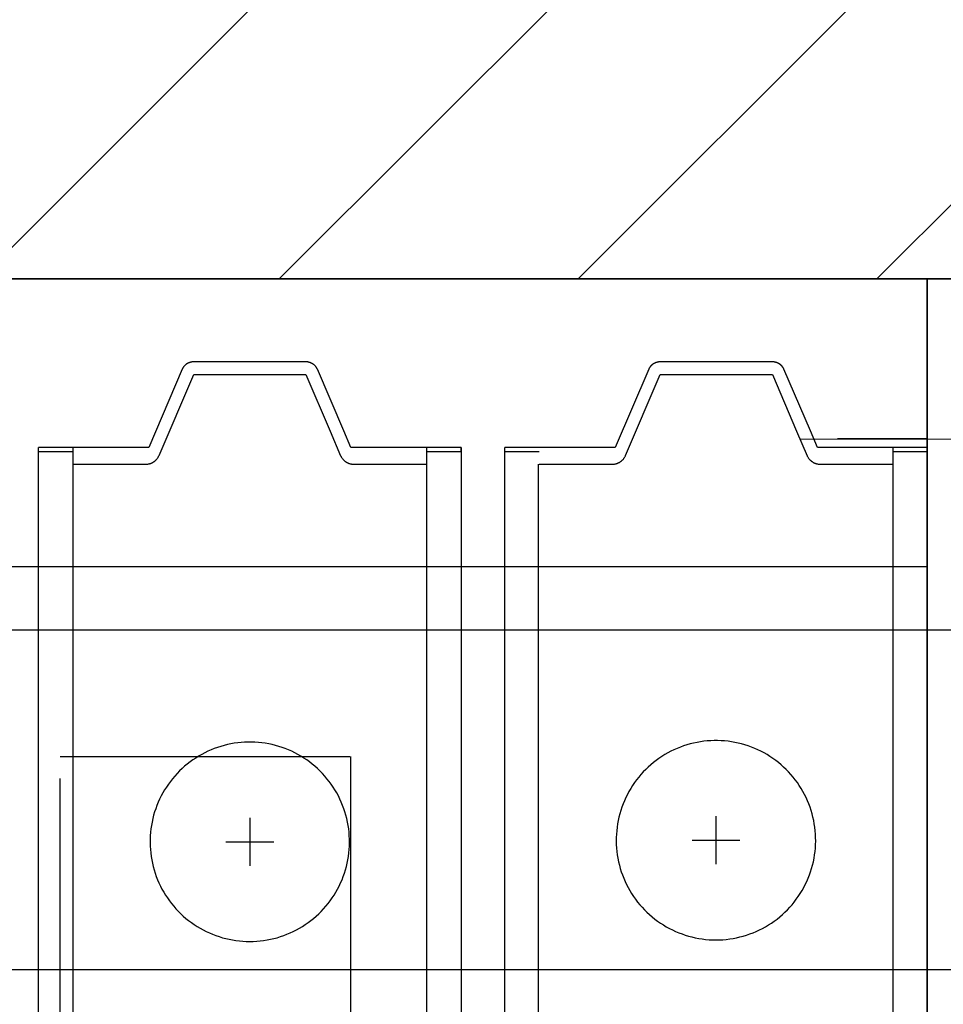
# Model space of a CAD drawing. Header units: millimetres. Extents: x -587 to 33545, y -26688 to 22494.
# Tile 198 of 256: x 11364 to 11386, y 10348 to 10372. Entities that reach past the tile are written whole.
import ezdxf
from ezdxf.lldxf.tags import DXFTag

# ---------------------------------------------------------------- set-up
doc = ezdxf.new("R2010")
doc.units = ezdxf.units.MM
doc.header["$MEASUREMENT"] = 0
doc.linetypes.add('DASHED2', pattern=[9.525, 6.35, -3.175])
for name, color, linetype in [('_I_EKO_PODKLAD 3', 252, 'Continuous'), ('AVECO MODUŁY', 40, 'Continuous'), ('AVECO TORY', 7, 'Continuous')]:
    doc.layers.add(name, color=color, linetype=linetype)
for name, color, linetype, lineweight in [('A_linie osiowe', 30, 'BORDER2', 13), ('A_ściany projektowane', 5, 'Continuous', 35), ('l.wypełnien', 253, 'Continuous', 5), ('wymiarowanie', 176, 'Continuous', 9)]:
    doc.layers.add(name, color=color, linetype=linetype, lineweight=lineweight)
doc.styles.add('styl2', font='simplex.shx')
tags = doc.linetypes.add('BORDER2', pattern=[22.225, 6.35, -3.175, 6.35, -3.175, 0, -3.175]).pattern_tags.tags
tags[14:15] = [DXFTag(74, 4), DXFTag(75, 0), DXFTag(340, '0'), DXFTag(46, 1.0), DXFTag(50, 0.0), DXFTag(44, 0.0), DXFTag(45, 0.0)]
tags[12:13] = [DXFTag(74, 4), DXFTag(75, 0), DXFTag(340, '0'), DXFTag(46, 1.0), DXFTag(50, 0.0), DXFTag(44, 0.0), DXFTag(45, 0.0)]
tags[10:11] = [DXFTag(74, 4), DXFTag(75, 0), DXFTag(340, '0'), DXFTag(46, 1.0), DXFTag(50, 0.0), DXFTag(44, 0.0), DXFTag(45, 0.0)]
tags[8:9] = [DXFTag(74, 4), DXFTag(75, 0), DXFTag(340, '0'), DXFTag(46, 1.0), DXFTag(50, 0.0), DXFTag(44, 0.0), DXFTag(45, 0.0)]
tags[6:7] = [DXFTag(74, 4), DXFTag(75, 0), DXFTag(340, '0'), DXFTag(46, 1.0), DXFTag(50, 0.0), DXFTag(44, 0.0), DXFTag(45, 0.0)]
tags[4:5] = [DXFTag(74, 4), DXFTag(75, 0), DXFTag(340, '0'), DXFTag(46, 1.0), DXFTag(50, 0.0), DXFTag(44, 0.0), DXFTag(45, 0.0)]
doc.dimstyles.new('Skala 1-50', dxfattribs={"dimtxt": 12, "dimasz": 5, "dimexe": 1, "dimexo": 1, "dimgap": 1.5, "dimtad": 1, "dimdec": 1, "dimrnd": 0.5, "dimtxsty": 'styl2', "dimblk": 'ARCHTICK', "dimcen": 5, "dimadec": 0, "dimazin": 0, "dimtfac": 1, "dimtdec": 1, "dimtmove": 1, "dimatfit": 3, "dimldrblk": 'ARCHTICK', "dimfxl": 5, "dimfxlon": 1, "dimlwd": -1, "dimlwe": -1, "dimarcsym": 0})

# ---------------------------------------------------------------- blocks, each defined once
blk = doc.blocks.new('_ArchTick')
at = {"color": 0, "linetype": 'ByBlock', "const_width": 0.15}
blk.add_lwpolyline([(-0.5, -0.5), (0.5, 0.5)], dxfattribs=at)
blk = doc.blocks.new('*D6083')
at = {"layer": 'Defpoints', "color": 0}
for p in [(11212.912, 10365.413), (11839.145, 10365.413), (11839.145, 10330.215)]:
    blk.add_point(p, dxfattribs=at)
at = {"layer": 'wymiarowanie', "color": 0}
for p, q in [((11212.912, 10335.215), (11212.912, 10329.215)), ((11839.145, 10335.215), (11839.145, 10329.215)), ((11212.912, 10330.215), (11839.145, 10330.215))]:
    blk.add_line(p, q, dxfattribs=at)
at = {"layer": 'wymiarowanie', "color": 0, "xscale": 5, "yscale": 5, "zscale": 5, "rotation": 180}
blk.add_blockref('_ArchTick', (11212.912, 10330.215), dxfattribs=at)
at = {"layer": 'wymiarowanie', "color": 0, "xscale": 5, "yscale": 5, "zscale": 5}
blk.add_blockref('_ArchTick', (11839.145, 10330.215), dxfattribs=at)
at = {"layer": 'wymiarowanie', "color": 0, "insert": (11526.029, 10338.017), "char_height": 12, "attachment_point": 5, "style": 'styl2'}
blk.add_mtext('626', dxfattribs=at)

msp = doc.modelspace()

# ---------------------------------------------------------------- hatches: boundary and pattern name
at = {"layer": 'l.wypełnien'}
h = msp.add_hatch(dxfattribs=at)
h.set_pattern_fill('ANSI31', color=5, scale=40, style=0)
h.set_pattern_definition([(45, (0, 6.0705), (-3.5355339, 3.5355339), [])])
h.paths.add_polyline_path([(11291.352, 10408.593), (11291.352, 10365.413), (11391.259, 10365.413), (11391.259, 10408.593)])

# ---------------------------------------------------------------- linework, layer by layer
at = {"layer": '_I_EKO_PODKLAD 3', "color": 5, "linetype": 'DASHED2', "ltscale": 2}
msp.add_line((11385.832, 9788.833), (11385.832, 10365.413), dxfattribs=at)
msp.add_line((11385.832, 9788.833), (11385.832, 10365.413), dxfattribs=at)
at = {"layer": 'A_linie osiowe', "color": 7, "ltscale": 0.5}
msp.add_line((11400.95, 10361.621), (11382.832, 10361.621), dxfattribs=at)
at = {"layer": 'A_ściany projektowane', "color": 5}
msp.add_lwpolyline([(11291.352, 10408.593), (11391.259, 10408.593), (11391.259, 10365.413), (11291.352, 10365.413)], close=True, dxfattribs=at)
at = {"layer": 'AVECO MODUŁY', "color": 7}
for p, q in [((11368.321, 10363.403), (11368.316, 10363.399)), ((11368.326, 10363.405), (11368.321, 10363.403)), ((11368.331, 10363.408), (11368.326, 10363.405)), ((11368.336, 10363.411), (11368.331, 10363.408)), ((11368.34, 10363.414), (11368.336, 10363.411)), ((11368.345, 10363.416), (11368.34, 10363.414)), ((11368.35, 10363.419), (11368.345, 10363.416)), ((11368.356, 10363.421), (11368.35, 10363.419)), ((11368.361, 10363.424), (11368.356, 10363.421)), ((11368.366, 10363.426), (11368.361, 10363.424)), ((11368.371, 10363.428), (11368.366, 10363.426)), ((11368.376, 10363.43), (11368.371, 10363.428)), ((11368.381, 10363.432), (11368.376, 10363.43)), ((11368.387, 10363.434), (11368.381, 10363.432)), ((11368.392, 10363.435), (11368.387, 10363.434)), ((11368.397, 10363.437), (11368.392, 10363.435)), ((11368.402, 10363.438), (11368.397, 10363.437)), ((11368.408, 10363.44), (11368.402, 10363.438)), ((11368.413, 10363.441), (11368.408, 10363.44)), ((11368.418, 10363.442), (11368.413, 10363.441)), ((11368.424, 10363.443), (11368.418, 10363.442)), ((11368.429, 10363.444), (11368.424, 10363.443)), ((11368.434, 10363.445), (11368.429, 10363.444)), ((11368.44, 10363.446), (11368.434, 10363.445)), ((11368.445, 10363.447), (11368.44, 10363.446)), ((11368.45, 10363.447), (11368.445, 10363.447)), ((11368.455, 10363.448), (11368.45, 10363.447)), ((11368.461, 10363.448), (11368.455, 10363.448)), ((11368.466, 10363.449), (11368.461, 10363.448)), ((11368.471, 10363.449), (11368.466, 10363.449)), ((11368.482, 10363.449), (11368.471, 10363.449)), ((11371.147, 10363.449), (11368.482, 10363.449)), ((11371.152, 10363.449), (11371.147, 10363.449)), ((11371.157, 10363.448), (11371.152, 10363.449)), ((11371.163, 10363.448), (11371.157, 10363.448)), ((11371.168, 10363.447), (11371.163, 10363.448)), ((11371.173, 10363.447), (11371.168, 10363.447)), ((11371.179, 10363.446), (11371.173, 10363.447)), ((11371.184, 10363.445), (11371.179, 10363.446)), ((11371.189, 10363.444), (11371.184, 10363.445)), ((11371.194, 10363.443), (11371.189, 10363.444)), ((11371.2, 10363.442), (11371.194, 10363.443)), ((11371.205, 10363.441), (11371.2, 10363.442)), ((11371.21, 10363.44), (11371.205, 10363.441)), ((11371.216, 10363.438), (11371.21, 10363.44)), ((11371.221, 10363.437), (11371.216, 10363.438)), ((11371.226, 10363.435), (11371.221, 10363.437)), ((11371.232, 10363.434), (11371.226, 10363.435)), ((11371.237, 10363.432), (11371.232, 10363.434)), ((11371.242, 10363.43), (11371.237, 10363.432)), ((11371.247, 10363.428), (11371.242, 10363.43)), ((11371.252, 10363.426), (11371.247, 10363.428)), ((11371.257, 10363.424), (11371.252, 10363.426)), ((11371.263, 10363.421), (11371.257, 10363.424)), ((11371.268, 10363.419), (11371.263, 10363.421)), ((11371.273, 10363.416), (11371.268, 10363.419)), ((11371.278, 10363.414), (11371.273, 10363.416)), ((11371.283, 10363.411), (11371.278, 10363.414)), ((11371.287, 10363.408), (11371.283, 10363.411)), ((11371.292, 10363.405), (11371.287, 10363.408)), ((11371.297, 10363.403), (11371.292, 10363.405)), ((11371.302, 10363.399), (11371.297, 10363.403)), ((11379.358, 10363.403), (11379.353, 10363.399)), ((11379.363, 10363.405), (11379.358, 10363.403)), ((11379.367, 10363.408), (11379.363, 10363.405)), ((11379.372, 10363.411), (11379.367, 10363.408)), ((11379.377, 10363.414), (11379.372, 10363.411)), ((11379.382, 10363.416), (11379.377, 10363.414)), ((11379.387, 10363.419), (11379.382, 10363.416)), ((11379.392, 10363.421), (11379.387, 10363.419)), ((11379.397, 10363.424), (11379.392, 10363.421)), ((11379.402, 10363.426), (11379.397, 10363.424)), ((11379.408, 10363.428), (11379.402, 10363.426)), ((11379.413, 10363.43), (11379.408, 10363.428)), ((11379.418, 10363.432), (11379.413, 10363.43)), ((11379.423, 10363.434), (11379.418, 10363.432)), ((11379.429, 10363.435), (11379.423, 10363.434)), ((11379.434, 10363.437), (11379.429, 10363.435)), ((11379.439, 10363.438), (11379.434, 10363.437)), ((11379.444, 10363.44), (11379.439, 10363.438)), ((11379.45, 10363.441), (11379.444, 10363.44)), ((11379.455, 10363.442), (11379.45, 10363.441)), ((11379.46, 10363.443), (11379.455, 10363.442)), ((11379.466, 10363.444), (11379.46, 10363.443)), ((11379.471, 10363.445), (11379.466, 10363.444)), ((11379.476, 10363.446), (11379.471, 10363.445)), ((11379.482, 10363.447), (11379.476, 10363.446)), ((11379.487, 10363.447), (11379.482, 10363.447)), ((11379.492, 10363.448), (11379.487, 10363.447)), ((11379.497, 10363.448), (11379.492, 10363.448)), ((11379.503, 10363.449), (11379.497, 10363.448)), ((11379.508, 10363.449), (11379.503, 10363.449)), ((11379.518, 10363.449), (11379.508, 10363.449)), ((11382.184, 10363.449), (11379.518, 10363.449)), ((11382.189, 10363.449), (11382.184, 10363.449)), ((11382.194, 10363.448), (11382.189, 10363.449)), ((11382.199, 10363.448), (11382.194, 10363.448)), ((11382.205, 10363.447), (11382.199, 10363.448)), ((11382.21, 10363.447), (11382.205, 10363.447)), ((11382.215, 10363.446), (11382.21, 10363.447)), ((11382.221, 10363.445), (11382.215, 10363.446)), ((11382.226, 10363.444), (11382.221, 10363.445)), ((11382.231, 10363.443), (11382.226, 10363.444)), ((11382.237, 10363.442), (11382.231, 10363.443)), ((11382.242, 10363.441), (11382.237, 10363.442)), ((11382.247, 10363.44), (11382.242, 10363.441)), ((11382.252, 10363.438), (11382.247, 10363.44)), ((11382.258, 10363.437), (11382.252, 10363.438)), ((11382.263, 10363.435), (11382.258, 10363.437)), ((11382.268, 10363.434), (11382.263, 10363.435)), ((11382.274, 10363.432), (11382.268, 10363.434)), ((11382.279, 10363.43), (11382.274, 10363.432)), ((11382.284, 10363.428), (11382.279, 10363.43)), ((11382.289, 10363.426), (11382.284, 10363.428)), ((11382.294, 10363.424), (11382.289, 10363.426)), ((11382.299, 10363.421), (11382.294, 10363.424)), ((11382.304, 10363.419), (11382.299, 10363.421)), ((11382.309, 10363.416), (11382.304, 10363.419)), ((11382.314, 10363.414), (11382.309, 10363.416)), ((11382.319, 10363.411), (11382.314, 10363.414)), ((11382.324, 10363.408), (11382.319, 10363.411)), ((11382.329, 10363.405), (11382.324, 10363.408)), ((11382.334, 10363.403), (11382.329, 10363.405)), ((11382.339, 10363.399), (11382.334, 10363.403)), ((11368.21, 10363.276), (11367.418, 10361.425)), ((11368.212, 10363.281), (11368.21, 10363.276)), ((11368.215, 10363.286), (11368.212, 10363.281)), ((11368.217, 10363.291), (11368.215, 10363.286)), ((11368.22, 10363.295), (11368.217, 10363.291)), ((11368.222, 10363.3), (11368.22, 10363.295)), ((11368.225, 10363.304), (11368.222, 10363.3)), ((11368.228, 10363.309), (11368.225, 10363.304)), ((11368.231, 10363.314), (11368.228, 10363.309)), ((11368.234, 10363.318), (11368.231, 10363.314)), ((11368.237, 10363.323), (11368.234, 10363.318)), ((11368.24, 10363.327), (11368.237, 10363.323)), ((11368.243, 10363.331), (11368.24, 10363.327)), ((11368.247, 10363.336), (11368.243, 10363.331)), ((11368.25, 10363.34), (11368.247, 10363.336)), ((11368.254, 10363.344), (11368.25, 10363.34)), ((11368.257, 10363.348), (11368.254, 10363.344)), ((11368.261, 10363.352), (11368.257, 10363.348)), ((11368.265, 10363.356), (11368.261, 10363.352)), ((11368.269, 10363.36), (11368.265, 10363.356)), ((11368.273, 10363.364), (11368.269, 10363.36)), ((11368.277, 10363.368), (11368.273, 10363.364)), ((11368.281, 10363.372), (11368.277, 10363.368)), ((11368.285, 10363.376), (11368.281, 10363.372)), ((11368.289, 10363.379), (11368.285, 10363.376)), ((11368.294, 10363.383), (11368.289, 10363.379)), ((11368.298, 10363.386), (11368.294, 10363.383)), ((11368.302, 10363.39), (11368.298, 10363.386)), ((11368.307, 10363.393), (11368.302, 10363.39)), ((11368.312, 10363.396), (11368.307, 10363.393)), ((11368.316, 10363.399), (11368.312, 10363.396)), ((11371.306, 10363.396), (11371.302, 10363.399)), ((11371.311, 10363.393), (11371.306, 10363.396)), ((11371.316, 10363.39), (11371.311, 10363.393)), ((11371.32, 10363.386), (11371.316, 10363.39)), ((11371.325, 10363.383), (11371.32, 10363.386)), ((11371.329, 10363.379), (11371.325, 10363.383)), ((11371.333, 10363.376), (11371.329, 10363.379)), ((11371.337, 10363.372), (11371.333, 10363.376)), ((11371.341, 10363.368), (11371.337, 10363.372)), ((11371.346, 10363.364), (11371.341, 10363.368)), ((11371.349, 10363.36), (11371.346, 10363.364)), ((11371.353, 10363.356), (11371.349, 10363.36)), ((11371.357, 10363.352), (11371.353, 10363.356)), ((11371.361, 10363.348), (11371.357, 10363.352)), ((11371.365, 10363.344), (11371.361, 10363.348)), ((11371.368, 10363.34), (11371.365, 10363.344)), ((11371.372, 10363.336), (11371.368, 10363.34)), ((11371.375, 10363.331), (11371.372, 10363.336)), ((11371.378, 10363.327), (11371.375, 10363.331)), ((11371.381, 10363.323), (11371.378, 10363.327)), ((11371.384, 10363.318), (11371.381, 10363.323)), ((11371.387, 10363.314), (11371.384, 10363.318)), ((11371.39, 10363.309), (11371.387, 10363.314)), ((11371.393, 10363.304), (11371.39, 10363.309)), ((11371.396, 10363.3), (11371.393, 10363.304)), ((11371.399, 10363.295), (11371.396, 10363.3)), ((11371.401, 10363.291), (11371.399, 10363.295)), ((11371.404, 10363.286), (11371.401, 10363.291)), ((11371.406, 10363.281), (11371.404, 10363.286)), ((11371.408, 10363.276), (11371.406, 10363.281)), ((11372.034, 10361.813), (11371.408, 10363.276)), ((11379.247, 10363.276), (11378.455, 10361.425)), ((11379.249, 10363.281), (11379.247, 10363.276)), ((11379.251, 10363.286), (11379.249, 10363.281)), ((11379.254, 10363.291), (11379.251, 10363.286)), ((11379.256, 10363.295), (11379.254, 10363.291)), ((11379.259, 10363.3), (11379.256, 10363.295)), ((11379.262, 10363.304), (11379.259, 10363.3)), ((11379.264, 10363.309), (11379.262, 10363.304)), ((11379.267, 10363.314), (11379.264, 10363.309)), ((11379.27, 10363.318), (11379.267, 10363.314)), ((11379.274, 10363.323), (11379.27, 10363.318)), ((11379.277, 10363.327), (11379.274, 10363.323)), ((11379.28, 10363.331), (11379.277, 10363.327)), ((11379.283, 10363.336), (11379.28, 10363.331)), ((11379.287, 10363.34), (11379.283, 10363.336)), ((11379.29, 10363.344), (11379.287, 10363.34)), ((11379.294, 10363.348), (11379.29, 10363.344)), ((11379.298, 10363.352), (11379.294, 10363.348)), ((11379.301, 10363.356), (11379.298, 10363.352)), ((11379.305, 10363.36), (11379.301, 10363.356)), ((11379.309, 10363.364), (11379.305, 10363.36)), ((11379.313, 10363.368), (11379.309, 10363.364)), ((11379.318, 10363.372), (11379.313, 10363.368)), ((11379.322, 10363.376), (11379.318, 10363.372)), ((11379.326, 10363.379), (11379.322, 10363.376)), ((11379.33, 10363.383), (11379.326, 10363.379)), ((11379.335, 10363.386), (11379.33, 10363.383)), ((11379.339, 10363.39), (11379.335, 10363.386)), ((11379.344, 10363.393), (11379.339, 10363.39)), ((11379.348, 10363.396), (11379.344, 10363.393)), ((11379.353, 10363.399), (11379.348, 10363.396)), ((11382.343, 10363.396), (11382.339, 10363.399)), ((11382.348, 10363.393), (11382.343, 10363.396)), ((11382.352, 10363.39), (11382.348, 10363.393)), ((11382.357, 10363.386), (11382.352, 10363.39)), ((11382.361, 10363.383), (11382.357, 10363.386)), ((11382.366, 10363.379), (11382.361, 10363.383)), ((11382.37, 10363.376), (11382.366, 10363.379)), ((11382.374, 10363.372), (11382.37, 10363.376)), ((11382.378, 10363.368), (11382.374, 10363.372)), ((11382.382, 10363.364), (11382.378, 10363.368)), ((11382.386, 10363.36), (11382.382, 10363.364)), ((11382.39, 10363.356), (11382.386, 10363.36)), ((11382.394, 10363.352), (11382.39, 10363.356)), ((11382.398, 10363.348), (11382.394, 10363.352)), ((11382.401, 10363.344), (11382.398, 10363.348)), ((11382.405, 10363.34), (11382.401, 10363.344)), ((11382.408, 10363.336), (11382.405, 10363.34)), ((11382.412, 10363.331), (11382.408, 10363.336)), ((11382.415, 10363.327), (11382.412, 10363.331)), ((11382.418, 10363.323), (11382.415, 10363.327)), ((11382.421, 10363.318), (11382.418, 10363.323)), ((11382.424, 10363.314), (11382.421, 10363.318)), ((11382.427, 10363.309), (11382.424, 10363.314)), ((11382.43, 10363.304), (11382.427, 10363.309)), ((11382.433, 10363.3), (11382.43, 10363.304)), ((11382.435, 10363.295), (11382.433, 10363.3)), ((11382.438, 10363.291), (11382.435, 10363.295)), ((11382.44, 10363.286), (11382.438, 10363.291)), ((11382.443, 10363.281), (11382.44, 10363.286)), ((11382.445, 10363.276), (11382.443, 10363.281)), ((11383.071, 10361.813), (11382.445, 10363.276)), ((11367.663, 10361.235), (11368.482, 10363.149)), ((11368.482, 10363.149), (11369.497, 10363.149)), ((11369.497, 10363.149), (11371.137, 10363.149)), ((11371.137, 10363.149), (11371.71, 10361.808)), ((11378.7, 10361.235), (11379.518, 10363.149)), ((11379.518, 10363.149), (11380.534, 10363.149)), ((11380.534, 10363.149), (11382.173, 10363.149)), ((11382.173, 10363.149), (11382.746, 10361.808)), ((11371.71, 10361.808), (11371.959, 10361.227)), ((11372.2, 10361.425), (11372.034, 10361.813)), ((11382.746, 10361.808), (11382.995, 10361.227)), ((11383.236, 10361.425), (11383.071, 10361.813)), ((11385.528, 10361.625), (11383.714, 10361.625)), ((11385.839, 10361.625), (11384.025, 10361.625)), ((11367.034, 10361.425), (11364.809, 10361.425)), ((11364.809, 10249.649), (11364.809, 10361.425)), ((11364.809, 10361.325), (11364.852, 10361.325)), ((11364.852, 10361.325), (11365.62, 10361.325)), ((11365.62, 10361.425), (11365.62, 10249.649)), ((11367.418, 10361.425), (11367.034, 10361.425)), ((11373.998, 10361.425), (11372.2, 10361.425)), ((11373.998, 10249.649), (11373.998, 10361.425)), ((11374.809, 10361.425), (11373.998, 10361.425)), ((11373.998, 10361.325), (11374.041, 10361.325)), ((11374.041, 10361.325), (11374.809, 10361.325)), ((11374.809, 10361.425), (11374.809, 10357.769)), ((11374.809, 10361.325), (11374.809, 10361.425)), ((11375.837, 10361.425), (11375.837, 10249.749)), ((11378.071, 10361.425), (11375.846, 10361.425)), ((11375.846, 10361.325), (11375.889, 10361.325)), ((11375.889, 10361.325), (11376.657, 10361.325)), ((11378.455, 10361.425), (11378.071, 10361.425)), ((11385.035, 10361.425), (11383.236, 10361.425)), ((11385.021, 10361.425), (11385.021, 10250.049)), ((11385.846, 10361.425), (11385.035, 10361.425)), ((11385.035, 10361.325), (11385.078, 10361.325)), ((11385.078, 10361.325), (11385.846, 10361.325)), ((11385.832, 10249.749), (11385.832, 10361.325)), ((11385.846, 10361.325), (11385.846, 10361.425)), ((11367.516, 10361.071), (11367.521, 10361.074)), ((11367.521, 10361.074), (11367.527, 10361.077)), ((11367.527, 10361.077), (11367.532, 10361.081)), ((11367.532, 10361.081), (11367.537, 10361.084)), ((11367.537, 10361.084), (11367.542, 10361.088)), ((11367.542, 10361.088), (11367.547, 10361.091)), ((11367.547, 10361.091), (11367.552, 10361.095)), ((11367.552, 10361.095), (11367.557, 10361.099)), ((11367.557, 10361.099), (11367.562, 10361.102)), ((11367.562, 10361.102), (11367.567, 10361.106)), ((11367.567, 10361.106), (11367.572, 10361.11)), ((11367.572, 10361.11), (11367.576, 10361.114)), ((11367.576, 10361.114), (11367.581, 10361.119)), ((11367.581, 10361.119), (11367.585, 10361.123)), ((11367.585, 10361.123), (11367.59, 10361.127)), ((11367.59, 10361.127), (11367.594, 10361.131)), ((11367.594, 10361.131), (11367.602, 10361.14)), ((11367.602, 10361.14), (11367.61, 10361.15)), ((11367.61, 10361.15), (11367.618, 10361.159)), ((11367.618, 10361.159), (11367.625, 10361.168)), ((11367.625, 10361.168), (11367.632, 10361.178)), ((11367.632, 10361.178), (11367.638, 10361.188)), ((11367.638, 10361.188), (11367.645, 10361.198)), ((11367.645, 10361.198), (11367.65, 10361.208)), ((11367.65, 10361.208), (11367.66, 10361.227)), ((11367.66, 10361.227), (11367.663, 10361.235)), ((11371.959, 10361.227), (11371.963, 10361.219)), ((11371.963, 10361.219), (11371.968, 10361.208)), ((11371.968, 10361.208), (11371.974, 10361.198)), ((11371.974, 10361.198), (11371.98, 10361.188)), ((11371.98, 10361.188), (11371.986, 10361.178)), ((11371.986, 10361.178), (11371.993, 10361.168)), ((11371.993, 10361.168), (11372, 10361.159)), ((11372, 10361.159), (11372.008, 10361.15)), ((11372.008, 10361.15), (11372.016, 10361.14)), ((11372.016, 10361.14), (11372.024, 10361.131)), ((11372.024, 10361.131), (11372.029, 10361.127)), ((11372.029, 10361.127), (11372.033, 10361.123)), ((11372.033, 10361.123), (11372.037, 10361.119)), ((11372.037, 10361.119), (11372.042, 10361.114)), ((11372.042, 10361.114), (11372.047, 10361.11)), ((11372.047, 10361.11), (11372.051, 10361.106)), ((11372.051, 10361.106), (11372.056, 10361.102)), ((11372.056, 10361.102), (11372.061, 10361.099)), ((11372.061, 10361.099), (11372.066, 10361.095)), ((11372.066, 10361.095), (11372.071, 10361.091)), ((11372.071, 10361.091), (11372.076, 10361.088)), ((11372.076, 10361.088), (11372.081, 10361.084)), ((11372.081, 10361.084), (11372.086, 10361.081)), ((11372.086, 10361.081), (11372.092, 10361.077)), ((11372.092, 10361.077), (11372.097, 10361.074)), ((11372.097, 10361.074), (11372.102, 10361.071)), ((11378.553, 10361.071), (11378.558, 10361.074)), ((11378.558, 10361.074), (11378.563, 10361.077)), ((11378.563, 10361.077), (11378.569, 10361.081)), ((11378.569, 10361.081), (11378.574, 10361.084)), ((11378.574, 10361.084), (11378.579, 10361.088)), ((11378.579, 10361.088), (11378.584, 10361.091)), ((11378.584, 10361.091), (11378.589, 10361.095)), ((11378.589, 10361.095), (11378.594, 10361.099)), ((11378.594, 10361.099), (11378.599, 10361.102)), ((11378.599, 10361.102), (11378.604, 10361.106)), ((11378.604, 10361.106), (11378.608, 10361.11)), ((11378.608, 10361.11), (11378.613, 10361.114)), ((11378.613, 10361.114), (11378.617, 10361.119)), ((11378.617, 10361.119), (11378.622, 10361.123)), ((11378.622, 10361.123), (11378.626, 10361.127)), ((11378.626, 10361.127), (11378.631, 10361.131)), ((11378.631, 10361.131), (11378.639, 10361.14)), ((11378.639, 10361.14), (11378.647, 10361.15)), ((11378.647, 10361.15), (11378.655, 10361.159)), ((11378.655, 10361.159), (11378.662, 10361.168)), ((11378.662, 10361.168), (11378.669, 10361.178)), ((11378.669, 10361.178), (11378.675, 10361.188)), ((11378.675, 10361.188), (11378.681, 10361.198)), ((11378.681, 10361.198), (11378.687, 10361.208)), ((11378.687, 10361.208), (11378.696, 10361.227)), ((11378.696, 10361.227), (11378.7, 10361.235)), ((11382.995, 10361.227), (11382.999, 10361.219)), ((11382.999, 10361.219), (11383.005, 10361.208)), ((11383.005, 10361.208), (11383.01, 10361.198)), ((11383.01, 10361.198), (11383.016, 10361.188)), ((11383.016, 10361.188), (11383.023, 10361.178)), ((11383.023, 10361.178), (11383.03, 10361.168)), ((11383.03, 10361.168), (11383.037, 10361.159)), ((11383.037, 10361.159), (11383.045, 10361.15)), ((11383.045, 10361.15), (11383.053, 10361.14)), ((11383.053, 10361.14), (11383.061, 10361.131)), ((11383.061, 10361.131), (11383.065, 10361.127)), ((11383.065, 10361.127), (11383.07, 10361.123)), ((11383.07, 10361.123), (11383.074, 10361.119)), ((11383.074, 10361.119), (11383.079, 10361.114)), ((11383.079, 10361.114), (11383.083, 10361.11)), ((11383.083, 10361.11), (11383.088, 10361.106)), ((11383.088, 10361.106), (11383.093, 10361.102)), ((11383.093, 10361.102), (11383.098, 10361.099)), ((11383.098, 10361.099), (11383.103, 10361.095)), ((11383.103, 10361.095), (11383.108, 10361.091)), ((11383.108, 10361.091), (11383.113, 10361.088)), ((11383.113, 10361.088), (11383.118, 10361.084)), ((11383.118, 10361.084), (11383.123, 10361.081)), ((11383.123, 10361.081), (11383.128, 10361.077)), ((11383.128, 10361.077), (11383.134, 10361.074)), ((11383.134, 10361.074), (11383.139, 10361.071)), ((11365.62, 10361.025), (11367.354, 10361.025)), ((11367.354, 10361.025), (11367.366, 10361.026)), ((11367.366, 10361.026), (11367.377, 10361.027)), ((11367.377, 10361.027), (11367.389, 10361.028)), ((11367.389, 10361.028), (11367.401, 10361.03)), ((11367.401, 10361.03), (11367.413, 10361.032)), ((11367.413, 10361.032), (11367.425, 10361.035)), ((11367.425, 10361.035), (11367.436, 10361.038)), ((11367.436, 10361.038), (11367.448, 10361.041)), ((11367.448, 10361.041), (11367.454, 10361.043)), ((11367.454, 10361.043), (11367.46, 10361.045)), ((11367.46, 10361.045), (11367.466, 10361.047)), ((11367.466, 10361.047), (11367.471, 10361.05)), ((11367.471, 10361.05), (11367.477, 10361.052)), ((11367.477, 10361.052), (11367.483, 10361.054)), ((11367.483, 10361.054), (11367.488, 10361.057)), ((11367.488, 10361.057), (11367.494, 10361.059)), ((11367.494, 10361.059), (11367.499, 10361.062)), ((11367.499, 10361.062), (11367.505, 10361.065)), ((11367.505, 10361.065), (11367.51, 10361.068)), ((11367.51, 10361.068), (11367.516, 10361.071)), ((11372.102, 10361.071), (11372.108, 10361.068)), ((11372.108, 10361.068), (11372.113, 10361.065)), ((11372.113, 10361.065), (11372.119, 10361.062)), ((11372.119, 10361.062), (11372.124, 10361.059)), ((11372.124, 10361.059), (11372.13, 10361.057)), ((11372.13, 10361.057), (11372.135, 10361.054)), ((11372.135, 10361.054), (11372.141, 10361.052)), ((11372.141, 10361.052), (11372.147, 10361.05)), ((11372.147, 10361.05), (11372.153, 10361.047)), ((11372.153, 10361.047), (11372.158, 10361.045)), ((11372.158, 10361.045), (11372.164, 10361.043)), ((11372.164, 10361.043), (11372.17, 10361.041)), ((11372.17, 10361.041), (11372.182, 10361.038)), ((11372.182, 10361.038), (11372.193, 10361.035)), ((11372.193, 10361.035), (11372.205, 10361.032)), ((11372.205, 10361.032), (11372.217, 10361.03)), ((11372.217, 10361.03), (11372.229, 10361.028)), ((11372.229, 10361.028), (11372.241, 10361.027)), ((11372.241, 10361.027), (11372.252, 10361.026)), ((11372.252, 10361.026), (11372.264, 10361.025)), ((11372.264, 10361.025), (11373.998, 10361.025)), ((11376.643, 10249.649), (11376.643, 10361.025)), ((11376.657, 10361.025), (11378.391, 10361.025)), ((11378.391, 10361.025), (11378.402, 10361.026)), ((11378.402, 10361.026), (11378.414, 10361.027)), ((11378.414, 10361.027), (11378.426, 10361.028)), ((11378.426, 10361.028), (11378.438, 10361.03)), ((11378.438, 10361.03), (11378.45, 10361.032)), ((11378.45, 10361.032), (11378.461, 10361.035)), ((11378.461, 10361.035), (11378.473, 10361.038)), ((11378.473, 10361.038), (11378.485, 10361.041)), ((11378.485, 10361.041), (11378.491, 10361.043)), ((11378.491, 10361.043), (11378.496, 10361.045)), ((11378.496, 10361.045), (11378.502, 10361.047)), ((11378.502, 10361.047), (11378.508, 10361.05)), ((11378.508, 10361.05), (11378.514, 10361.052)), ((11378.514, 10361.052), (11378.519, 10361.054)), ((11378.519, 10361.054), (11378.525, 10361.057)), ((11378.525, 10361.057), (11378.531, 10361.059)), ((11378.531, 10361.059), (11378.536, 10361.062)), ((11378.536, 10361.062), (11378.542, 10361.065)), ((11378.542, 10361.065), (11378.547, 10361.068)), ((11378.547, 10361.068), (11378.553, 10361.071)), ((11383.139, 10361.071), (11383.144, 10361.068)), ((11383.144, 10361.068), (11383.15, 10361.065)), ((11383.15, 10361.065), (11383.155, 10361.062)), ((11383.155, 10361.062), (11383.161, 10361.059)), ((11383.161, 10361.059), (11383.167, 10361.057)), ((11383.167, 10361.057), (11383.172, 10361.054)), ((11383.172, 10361.054), (11383.178, 10361.052)), ((11383.178, 10361.052), (11383.184, 10361.05)), ((11383.184, 10361.05), (11383.189, 10361.047)), ((11383.189, 10361.047), (11383.195, 10361.045)), ((11383.195, 10361.045), (11383.201, 10361.043)), ((11383.201, 10361.043), (11383.207, 10361.041)), ((11383.207, 10361.041), (11383.218, 10361.038)), ((11383.218, 10361.038), (11383.23, 10361.035)), ((11383.23, 10361.035), (11383.242, 10361.032)), ((11383.242, 10361.032), (11383.254, 10361.03)), ((11383.254, 10361.03), (11383.266, 10361.028)), ((11383.266, 10361.028), (11383.277, 10361.027)), ((11383.277, 10361.027), (11383.289, 10361.026)), ((11383.289, 10361.026), (11383.301, 10361.025)), ((11383.301, 10361.025), (11385.035, 10361.025)), ((11374.809, 10357.769), (11374.809, 10249.649)), ((11369.045, 10354.324), (11368.968, 10354.296)), ((11369.123, 10354.349), (11369.045, 10354.324)), ((11369.202, 10354.371), (11369.123, 10354.349)), ((11369.281, 10354.391), (11369.202, 10354.371)), ((11369.361, 10354.408), (11369.281, 10354.391)), ((11369.442, 10354.422), (11369.361, 10354.408)), ((11369.523, 10354.433), (11369.442, 10354.422)), ((11369.605, 10354.442), (11369.523, 10354.433)), ((11369.686, 10354.448), (11369.605, 10354.442)), ((11369.768, 10354.45), (11369.686, 10354.448)), ((11369.85, 10354.45), (11369.768, 10354.45)), ((11369.932, 10354.448), (11369.85, 10354.45)), ((11370.014, 10354.442), (11369.932, 10354.448)), ((11370.095, 10354.433), (11370.014, 10354.442)), ((11370.176, 10354.422), (11370.095, 10354.433)), ((11370.257, 10354.408), (11370.176, 10354.422)), ((11370.337, 10354.391), (11370.257, 10354.408)), ((11370.416, 10354.371), (11370.337, 10354.391)), ((11370.495, 10354.349), (11370.416, 10354.371)), ((11370.573, 10354.324), (11370.495, 10354.349)), ((11370.65, 10354.296), (11370.573, 10354.324)), ((11379.996, 10354.332), (11379.92, 10354.302)), ((11380.073, 10354.36), (11379.996, 10354.332)), ((11380.151, 10354.385), (11380.073, 10354.36)), ((11380.23, 10354.408), (11380.151, 10354.385)), ((11380.309, 10354.427), (11380.23, 10354.408)), ((11380.39, 10354.444), (11380.309, 10354.427)), ((11380.47, 10354.459), (11380.39, 10354.444)), ((11380.551, 10354.47), (11380.47, 10354.459)), ((11380.633, 10354.478), (11380.551, 10354.47)), ((11380.715, 10354.484), (11380.633, 10354.478)), ((11380.796, 10354.487), (11380.715, 10354.484)), ((11380.878, 10354.487), (11380.796, 10354.487)), ((11380.96, 10354.484), (11380.878, 10354.487)), ((11381.042, 10354.478), (11380.96, 10354.484)), ((11381.123, 10354.47), (11381.042, 10354.478)), ((11381.204, 10354.459), (11381.123, 10354.47)), ((11381.285, 10354.444), (11381.204, 10354.459)), ((11381.365, 10354.427), (11381.285, 10354.444)), ((11381.445, 10354.408), (11381.365, 10354.427)), ((11381.523, 10354.385), (11381.445, 10354.408)), ((11381.601, 10354.36), (11381.523, 10354.385)), ((11381.678, 10354.332), (11381.601, 10354.36)), ((11381.754, 10354.302), (11381.678, 10354.332)), ((11365.327, 10354.107), (11372.177, 10354.107)), ((11368.6, 10354.117), (11368.53, 10354.074)), ((11368.671, 10354.158), (11368.6, 10354.117)), ((11368.743, 10354.196), (11368.671, 10354.158)), ((11368.817, 10354.232), (11368.743, 10354.196)), ((11368.892, 10354.265), (11368.817, 10354.232)), ((11368.968, 10354.296), (11368.892, 10354.265)), ((11370.726, 10354.265), (11370.65, 10354.296)), ((11370.801, 10354.232), (11370.726, 10354.265)), ((11370.875, 10354.196), (11370.801, 10354.232)), ((11370.947, 10354.158), (11370.875, 10354.196)), ((11371.018, 10354.117), (11370.947, 10354.158)), ((11371.088, 10354.074), (11371.018, 10354.117)), ((11372.189, 10354.107), (11372.189, 10265.513)), ((11379.559, 10354.111), (11379.49, 10354.065)), ((11379.628, 10354.154), (11379.559, 10354.111)), ((11379.699, 10354.195), (11379.628, 10354.154)), ((11379.772, 10354.233), (11379.699, 10354.195)), ((11379.845, 10354.269), (11379.772, 10354.233)), ((11379.92, 10354.302), (11379.845, 10354.269)), ((11381.829, 10354.269), (11381.754, 10354.302)), ((11381.903, 10354.233), (11381.829, 10354.269)), ((11381.975, 10354.195), (11381.903, 10354.233)), ((11382.046, 10354.154), (11381.975, 10354.195)), ((11382.116, 10354.111), (11382.046, 10354.154)), ((11382.184, 10354.065), (11382.116, 10354.111)), ((11368.268, 10353.878), (11368.207, 10353.824)), ((11368.331, 10353.931), (11368.268, 10353.878)), ((11368.396, 10353.981), (11368.331, 10353.931)), ((11368.462, 10354.029), (11368.396, 10353.981)), ((11368.53, 10354.074), (11368.462, 10354.029)), ((11371.156, 10354.029), (11371.088, 10354.074)), ((11371.222, 10353.981), (11371.156, 10354.029)), ((11371.287, 10353.931), (11371.222, 10353.981)), ((11371.35, 10353.878), (11371.287, 10353.931)), ((11371.411, 10353.824), (11371.35, 10353.878)), ((11379.235, 10353.86), (11379.176, 10353.803)), ((11379.296, 10353.915), (11379.235, 10353.86)), ((11379.359, 10353.967), (11379.296, 10353.915)), ((11379.424, 10354.017), (11379.359, 10353.967)), ((11379.49, 10354.065), (11379.424, 10354.017)), ((11382.251, 10354.017), (11382.184, 10354.065)), ((11382.315, 10353.967), (11382.251, 10354.017)), ((11382.378, 10353.915), (11382.315, 10353.967)), ((11382.439, 10353.86), (11382.378, 10353.915)), ((11382.498, 10353.803), (11382.439, 10353.86)), ((11368.036, 10353.648), (11367.983, 10353.585)), ((11368.091, 10353.708), (11368.036, 10353.648)), ((11368.148, 10353.767), (11368.091, 10353.708)), ((11368.207, 10353.824), (11368.148, 10353.767)), ((11371.47, 10353.767), (11371.411, 10353.824)), ((11371.527, 10353.708), (11371.47, 10353.767)), ((11371.582, 10353.648), (11371.527, 10353.708)), ((11371.635, 10353.585), (11371.582, 10353.648)), ((11379.011, 10353.622), (11378.96, 10353.557)), ((11379.064, 10353.684), (11379.011, 10353.622)), ((11379.119, 10353.745), (11379.064, 10353.684)), ((11379.176, 10353.803), (11379.119, 10353.745)), ((11382.556, 10353.745), (11382.498, 10353.803)), ((11382.611, 10353.684), (11382.556, 10353.745)), ((11382.664, 10353.622), (11382.611, 10353.684)), ((11382.714, 10353.557), (11382.664, 10353.622)), ((11365.327, 10264.107), (11365.327, 10353.589)), ((11367.837, 10353.387), (11367.794, 10353.318)), ((11367.883, 10353.455), (11367.837, 10353.387)), ((11367.932, 10353.521), (11367.883, 10353.455)), ((11367.983, 10353.585), (11367.932, 10353.521)), ((11371.686, 10353.521), (11371.635, 10353.585)), ((11371.735, 10353.455), (11371.686, 10353.521)), ((11371.781, 10353.387), (11371.735, 10353.455)), ((11371.825, 10353.318), (11371.781, 10353.387)), ((11378.866, 10353.424), (11378.822, 10353.355)), ((11378.912, 10353.491), (11378.866, 10353.424)), ((11378.96, 10353.557), (11378.912, 10353.491)), ((11382.763, 10353.491), (11382.714, 10353.557)), ((11382.809, 10353.424), (11382.763, 10353.491)), ((11382.853, 10353.355), (11382.809, 10353.424)), ((11367.713, 10353.175), (11367.677, 10353.102)), ((11367.752, 10353.247), (11367.713, 10353.175)), ((11367.794, 10353.318), (11367.752, 10353.247)), ((11371.866, 10353.247), (11371.825, 10353.318)), ((11371.905, 10353.175), (11371.866, 10353.247)), ((11371.941, 10353.102), (11371.905, 10353.175)), ((11378.742, 10353.212), (11378.705, 10353.138)), ((11378.78, 10353.284), (11378.742, 10353.212)), ((11378.822, 10353.355), (11378.78, 10353.284)), ((11382.894, 10353.284), (11382.853, 10353.355)), ((11382.933, 10353.212), (11382.894, 10353.284)), ((11382.969, 10353.138), (11382.933, 10353.212)), ((11367.612, 10352.952), (11367.583, 10352.875)), ((11367.643, 10353.027), (11367.612, 10352.952)), ((11367.677, 10353.102), (11367.643, 10353.027)), ((11371.975, 10353.027), (11371.941, 10353.102)), ((11372.006, 10352.952), (11371.975, 10353.027)), ((11372.035, 10352.875), (11372.006, 10352.952)), ((11378.64, 10352.988), (11378.612, 10352.911)), ((11378.671, 10353.064), (11378.64, 10352.988)), ((11378.705, 10353.138), (11378.671, 10353.064)), ((11383.003, 10353.064), (11382.969, 10353.138)), ((11383.034, 10352.988), (11383.003, 10353.064)), ((11383.063, 10352.911), (11383.034, 10352.988)), ((11367.534, 10352.718), (11367.514, 10352.639)), ((11367.558, 10352.797), (11367.534, 10352.718)), ((11367.583, 10352.875), (11367.558, 10352.797)), ((11372.061, 10352.797), (11372.035, 10352.875)), ((11372.084, 10352.718), (11372.061, 10352.797)), ((11372.104, 10352.639), (11372.084, 10352.718)), ((11378.563, 10352.755), (11378.542, 10352.676)), ((11378.586, 10352.834), (11378.563, 10352.755)), ((11378.612, 10352.911), (11378.586, 10352.834)), ((11380.837, 10352.695), (11380.837, 10351.561)), ((11383.089, 10352.834), (11383.063, 10352.911)), ((11383.112, 10352.755), (11383.089, 10352.834)), ((11383.132, 10352.676), (11383.112, 10352.755)), ((11367.482, 10352.479), (11367.47, 10352.398)), ((11367.496, 10352.559), (11367.482, 10352.479)), ((11367.514, 10352.639), (11367.496, 10352.559)), ((11369.809, 10352.658), (11369.809, 10351.525)), ((11372.122, 10352.559), (11372.104, 10352.639)), ((11372.137, 10352.479), (11372.122, 10352.559)), ((11372.149, 10352.398), (11372.137, 10352.479)), ((11378.51, 10352.515), (11378.498, 10352.434)), ((11378.525, 10352.596), (11378.51, 10352.515)), ((11378.542, 10352.676), (11378.525, 10352.596)), ((11383.15, 10352.596), (11383.132, 10352.676)), ((11383.165, 10352.515), (11383.15, 10352.596)), ((11383.177, 10352.434), (11383.165, 10352.515)), ((11367.454, 10352.235), (11367.45, 10352.153)), ((11367.46, 10352.316), (11367.454, 10352.235)), ((11367.47, 10352.398), (11367.46, 10352.316)), ((11372.158, 10352.316), (11372.149, 10352.398)), ((11372.164, 10352.235), (11372.158, 10352.316)), ((11372.168, 10352.153), (11372.164, 10352.235)), ((11378.482, 10352.271), (11378.479, 10352.189)), ((11378.489, 10352.353), (11378.482, 10352.271)), ((11378.498, 10352.434), (11378.489, 10352.353)), ((11383.186, 10352.353), (11383.177, 10352.434)), ((11383.192, 10352.271), (11383.186, 10352.353)), ((11383.196, 10352.189), (11383.192, 10352.271)), ((11367.45, 10352.153), (11367.45, 10352.071)), ((11367.45, 10352.071), (11367.452, 10351.989)), ((11367.452, 10351.989), (11367.457, 10351.907)), ((11369.242, 10352.091), (11370.376, 10352.091)), ((11372.161, 10351.907), (11372.166, 10351.989)), ((11372.166, 10351.989), (11372.168, 10352.071)), ((11372.168, 10352.071), (11372.168, 10352.153)), ((11378.479, 10352.189), (11378.478, 10352.107)), ((11378.478, 10352.107), (11378.48, 10352.025)), ((11378.48, 10352.025), (11378.485, 10351.944)), ((11380.271, 10352.128), (11381.404, 10352.128)), ((11383.19, 10351.944), (11383.195, 10352.025)), ((11383.195, 10352.025), (11383.197, 10352.107)), ((11383.197, 10352.107), (11383.196, 10352.189)), ((11367.457, 10351.907), (11367.465, 10351.826)), ((11367.465, 10351.826), (11367.475, 10351.744)), ((11372.143, 10351.744), (11372.154, 10351.826)), ((11372.154, 10351.826), (11372.161, 10351.907)), ((11378.485, 10351.944), (11378.493, 10351.862)), ((11378.493, 10351.862), (11378.503, 10351.781)), ((11378.503, 10351.781), (11378.517, 10351.7)), ((11383.158, 10351.7), (11383.171, 10351.781)), ((11383.171, 10351.781), (11383.182, 10351.862)), ((11383.182, 10351.862), (11383.19, 10351.944)), ((11367.475, 10351.744), (11367.489, 10351.664)), ((11367.489, 10351.664), (11367.505, 10351.583)), ((11367.505, 10351.583), (11367.524, 10351.504)), ((11372.094, 10351.504), (11372.113, 10351.583)), ((11372.113, 10351.583), (11372.129, 10351.664)), ((11372.129, 10351.664), (11372.143, 10351.744)), ((11378.517, 10351.7), (11378.533, 10351.62)), ((11378.533, 10351.62), (11378.552, 10351.54)), ((11378.552, 10351.54), (11378.574, 10351.461)), ((11383.101, 10351.461), (11383.122, 10351.54)), ((11383.122, 10351.54), (11383.142, 10351.62)), ((11383.142, 10351.62), (11383.158, 10351.7)), ((11367.524, 10351.504), (11367.546, 10351.425)), ((11367.546, 10351.425), (11367.57, 10351.347)), ((11367.57, 10351.347), (11367.597, 10351.269)), ((11372.021, 10351.269), (11372.048, 10351.347)), ((11372.048, 10351.347), (11372.072, 10351.425)), ((11372.072, 10351.425), (11372.094, 10351.504)), ((11378.574, 10351.461), (11378.598, 10351.383)), ((11378.598, 10351.383), (11378.626, 10351.306)), ((11378.626, 10351.306), (11378.655, 10351.23)), ((11383.019, 10351.23), (11383.049, 10351.306)), ((11383.049, 10351.306), (11383.076, 10351.383)), ((11383.076, 10351.383), (11383.101, 10351.461)), ((11367.597, 10351.269), (11367.627, 10351.193)), ((11367.627, 10351.193), (11367.66, 10351.118)), ((11367.66, 10351.118), (11367.695, 10351.044)), ((11371.923, 10351.044), (11371.958, 10351.118)), ((11371.958, 10351.118), (11371.991, 10351.193)), ((11371.991, 10351.193), (11372.021, 10351.269)), ((11378.655, 10351.23), (11378.688, 10351.154)), ((11378.688, 10351.154), (11378.723, 10351.08)), ((11378.723, 10351.08), (11378.761, 10351.008)), ((11382.914, 10351.008), (11382.952, 10351.08)), ((11382.952, 10351.08), (11382.987, 10351.154)), ((11382.987, 10351.154), (11383.019, 10351.23)), ((11367.695, 10351.044), (11367.732, 10350.971)), ((11367.732, 10350.971), (11367.773, 10350.9)), ((11367.773, 10350.9), (11367.815, 10350.83)), ((11367.815, 10350.83), (11367.86, 10350.761)), ((11371.758, 10350.761), (11371.803, 10350.83)), ((11371.803, 10350.83), (11371.846, 10350.9)), ((11371.846, 10350.9), (11371.886, 10350.971)), ((11371.886, 10350.971), (11371.923, 10351.044)), ((11378.761, 10351.008), (11378.801, 10350.936)), ((11378.801, 10350.936), (11378.843, 10350.866)), ((11378.843, 10350.866), (11378.888, 10350.798)), ((11382.786, 10350.798), (11382.831, 10350.866)), ((11382.831, 10350.866), (11382.874, 10350.936)), ((11382.874, 10350.936), (11382.914, 10351.008)), ((11367.86, 10350.761), (11367.907, 10350.695)), ((11367.907, 10350.695), (11367.957, 10350.629)), ((11367.957, 10350.629), (11368.009, 10350.566)), ((11371.609, 10350.566), (11371.661, 10350.629)), ((11371.661, 10350.629), (11371.711, 10350.695)), ((11371.711, 10350.695), (11371.758, 10350.761)), ((11378.888, 10350.798), (11378.936, 10350.731)), ((11378.936, 10350.731), (11378.985, 10350.666)), ((11378.985, 10350.666), (11379.037, 10350.602)), ((11379.037, 10350.602), (11379.091, 10350.541)), ((11382.583, 10350.541), (11382.637, 10350.602)), ((11382.637, 10350.602), (11382.689, 10350.666)), ((11382.689, 10350.666), (11382.739, 10350.731)), ((11382.739, 10350.731), (11382.786, 10350.798)), ((11368.009, 10350.566), (11368.063, 10350.504)), ((11368.063, 10350.504), (11368.119, 10350.445)), ((11368.119, 10350.445), (11368.177, 10350.387)), ((11368.177, 10350.387), (11368.237, 10350.331)), ((11371.381, 10350.331), (11371.441, 10350.387)), ((11371.441, 10350.387), (11371.499, 10350.445)), ((11371.499, 10350.445), (11371.555, 10350.504)), ((11371.555, 10350.504), (11371.609, 10350.566)), ((11379.091, 10350.541), (11379.147, 10350.481)), ((11379.147, 10350.481), (11379.205, 10350.424)), ((11379.205, 10350.424), (11379.266, 10350.368)), ((11379.266, 10350.368), (11379.328, 10350.314)), ((11382.347, 10350.314), (11382.409, 10350.368)), ((11382.409, 10350.368), (11382.469, 10350.424)), ((11382.469, 10350.424), (11382.527, 10350.481)), ((11382.527, 10350.481), (11382.583, 10350.541)), ((11368.237, 10350.331), (11368.299, 10350.278)), ((11368.299, 10350.278), (11368.363, 10350.227)), ((11368.363, 10350.227), (11368.429, 10350.178)), ((11368.429, 10350.178), (11368.496, 10350.131)), ((11368.496, 10350.131), (11368.565, 10350.086)), ((11371.053, 10350.086), (11371.122, 10350.131)), ((11371.122, 10350.131), (11371.189, 10350.178)), ((11371.189, 10350.178), (11371.255, 10350.227)), ((11371.255, 10350.227), (11371.319, 10350.278)), ((11371.319, 10350.278), (11371.381, 10350.331)), ((11379.328, 10350.314), (11379.391, 10350.263)), ((11379.391, 10350.263), (11379.457, 10350.214)), ((11379.457, 10350.214), (11379.524, 10350.167)), ((11379.524, 10350.167), (11379.593, 10350.123)), ((11379.593, 10350.123), (11379.663, 10350.081)), ((11382.011, 10350.081), (11382.081, 10350.123)), ((11382.081, 10350.123), (11382.15, 10350.167)), ((11382.15, 10350.167), (11382.218, 10350.214)), ((11382.218, 10350.214), (11382.283, 10350.263)), ((11382.283, 10350.263), (11382.347, 10350.314)), ((11368.565, 10350.086), (11368.635, 10350.045)), ((11368.635, 10350.045), (11368.707, 10350.005)), ((11368.707, 10350.005), (11368.78, 10349.968)), ((11368.78, 10349.968), (11368.854, 10349.934)), ((11368.854, 10349.934), (11368.93, 10349.902)), ((11368.93, 10349.902), (11369.006, 10349.873)), ((11370.612, 10349.873), (11370.688, 10349.902)), ((11370.688, 10349.902), (11370.764, 10349.934)), ((11370.764, 10349.934), (11370.838, 10349.968)), ((11370.838, 10349.968), (11370.911, 10350.005)), ((11370.911, 10350.005), (11370.983, 10350.045)), ((11370.983, 10350.045), (11371.053, 10350.086)), ((11379.663, 10350.081), (11379.735, 10350.042)), ((11379.735, 10350.042), (11379.808, 10350.005)), ((11379.808, 10350.005), (11379.883, 10349.97)), ((11379.883, 10349.97), (11379.958, 10349.938)), ((11379.958, 10349.938), (11380.035, 10349.909)), ((11380.035, 10349.909), (11380.112, 10349.883)), ((11381.563, 10349.883), (11381.64, 10349.909)), ((11381.64, 10349.909), (11381.717, 10349.938)), ((11381.717, 10349.938), (11381.792, 10349.97)), ((11381.792, 10349.97), (11381.866, 10350.005)), ((11381.866, 10350.005), (11381.939, 10350.042)), ((11381.939, 10350.042), (11382.011, 10350.081)), ((11369.006, 10349.873), (11369.084, 10349.846)), ((11369.084, 10349.846), (11369.162, 10349.822)), ((11369.162, 10349.822), (11369.241, 10349.801)), ((11369.241, 10349.801), (11369.321, 10349.783)), ((11369.321, 10349.783), (11369.402, 10349.767)), ((11369.402, 10349.767), (11369.482, 10349.755)), ((11369.482, 10349.755), (11369.564, 10349.745)), ((11369.564, 10349.745), (11369.645, 10349.737)), ((11369.645, 10349.737), (11369.727, 10349.733)), ((11369.727, 10349.733), (11369.809, 10349.732)), ((11369.809, 10349.732), (11369.891, 10349.733)), ((11369.891, 10349.733), (11369.973, 10349.737)), ((11369.973, 10349.737), (11370.054, 10349.745)), ((11370.054, 10349.745), (11370.136, 10349.755)), ((11370.136, 10349.755), (11370.217, 10349.767)), ((11370.217, 10349.767), (11370.297, 10349.783)), ((11370.297, 10349.783), (11370.377, 10349.801)), ((11370.377, 10349.801), (11370.456, 10349.822)), ((11370.456, 10349.822), (11370.534, 10349.846)), ((11370.534, 10349.846), (11370.612, 10349.873)), ((11380.112, 10349.883), (11380.19, 10349.859)), ((11380.19, 10349.859), (11380.27, 10349.838)), ((11380.27, 10349.838), (11380.349, 10349.819)), ((11380.349, 10349.819), (11380.43, 10349.804)), ((11380.43, 10349.804), (11380.511, 10349.791)), ((11380.511, 10349.791), (11380.592, 10349.781)), ((11380.592, 10349.781), (11380.674, 10349.774)), ((11380.674, 10349.774), (11380.755, 10349.77)), ((11380.755, 10349.77), (11380.837, 10349.768)), ((11380.837, 10349.768), (11380.919, 10349.77)), ((11380.919, 10349.77), (11381.001, 10349.774)), ((11381.001, 10349.774), (11381.083, 10349.781)), ((11381.083, 10349.781), (11381.164, 10349.791)), ((11381.164, 10349.791), (11381.245, 10349.804)), ((11381.245, 10349.804), (11381.325, 10349.819)), ((11381.325, 10349.819), (11381.405, 10349.838)), ((11381.405, 10349.838), (11381.484, 10349.859)), ((11381.484, 10349.859), (11381.563, 10349.883))]:
    msp.add_line(p, q, dxfattribs=at)
at = {"layer": 'AVECO TORY', "color": 7}
for p, q in [((11385.832, 10365.413), (11385.832, 9788.833)), ((11342.985, 10358.607), (11385.832, 10358.607)), ((11342.985, 10357.107), (11387.332, 10357.107)), ((11342.985, 10349.071), (11387.332, 10349.071))]:
    msp.add_line(p, q, dxfattribs=at)

# ---------------------------------------------------------------- dimensions: what is measured, and where the dimension line sits
at = {"layer": 'wymiarowanie'}
dim = msp.add_linear_dim(base=(11839.145, 10330.215), p1=(11212.912, 10365.413), p2=(11839.145, 10365.413), dimstyle='Skala 1-50', dxfattribs=at)
dim.commit()
dim.dimension.update_dxf_attribs({"geometry": '*D6083', "text_midpoint": (11526.029, 10338.017)})

doc.saveas('drawing.dxf')
